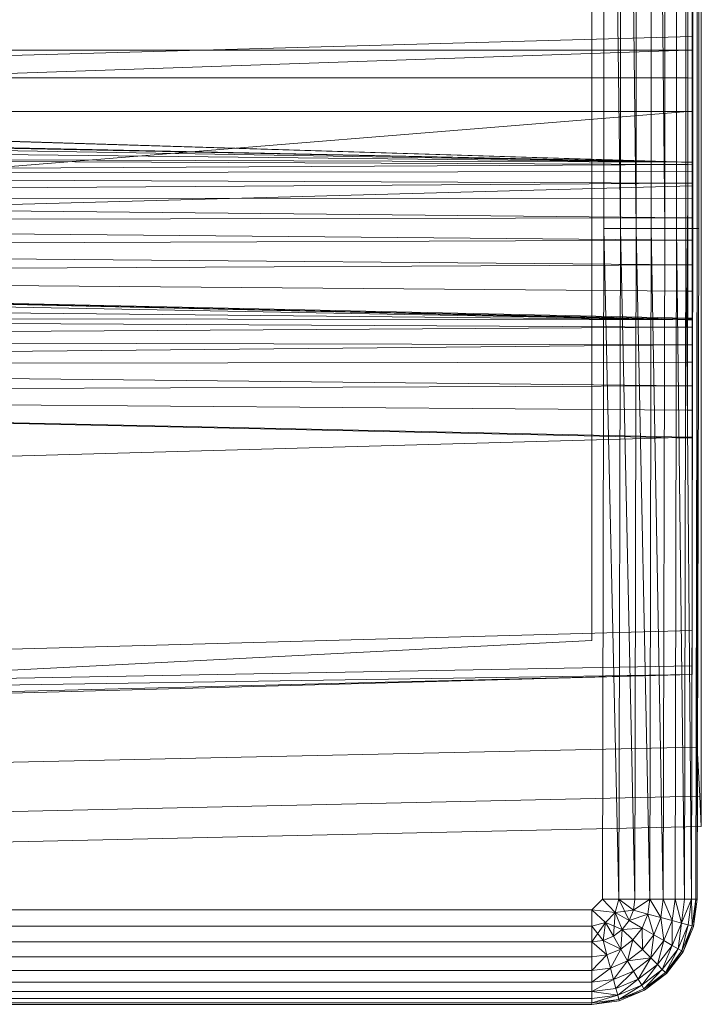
# Model space of a CAD drawing. Header units: metres. Extents: x 397.7 to 427.5, y 12.7 to 28.4.
# Tile 78 of 126: x 407.3199 to 407.4147, y 27.0235 to 27.1606. Entities that reach past the tile are written whole.
import ezdxf

# ---------------------------------------------------------------- set-up
doc = ezdxf.new("R2010")
doc.units = ezdxf.units.M
doc.layers.add('A-DETL-____-MBND', color=7, linetype='Continuous', lineweight=18)

# ---------------------------------------------------------------- blocks, each defined once
blk = doc.blocks.new('Family - Inodor P4-151432-08_TEL_P5')
at = {"layer": 'A-DETL-____-MBND', "color": 253, "true_color": 0xaaaaaa}
for p, q in [((0.72691, 0.38826), (0.72691, 0.01465)), ((0.72691, 0.38826), (0.72691, 0.01465)), ((0.72691, 0.03582), (0.72691, 0.36417)), ((0.72691, 0.36417), (0.72691, 0.03582)), ((0.72747, 0.36417), (0.72747, 0.03582)), ((0.72747, 0.03582), (0.72747, 0.36417)), ((0.71226, 0.05064), (0.71226, 0.35403)), ((0.71226, 0.05064), (0.71226, 0.35403)), ((0.71393, 0.29485), (0.71393, 0.10805)), ((0.71393, 0.29485), (0.71393, 0.10805)), ((0.71621, 0.10805), (0.71393, 0.29485)), ((0.71393, 0.29485), (0.71621, 0.10805)), ((0.71393, 0.29485), (0.71393, 0.10805)), ((0.71621, 0.29485), (0.71621, 0.10805)), ((0.71843, 0.10805), (0.71621, 0.29485)), ((0.71621, 0.29485), (0.71621, 0.10805)), ((0.71621, 0.29485), (0.71843, 0.10805)), ((0.71621, 0.29485), (0.71621, 0.10805)), ((0.71843, 0.29485), (0.71843, 0.10805)), ((0.71843, 0.29485), (0.71843, 0.10805)), ((0.71843, 0.29485), (0.71843, 0.10805)), ((0.72051, 0.29485), (0.72051, 0.10805)), ((0.72239, 0.10805), (0.72051, 0.29485)), ((0.72051, 0.29485), (0.72051, 0.10805)), ((0.72051, 0.29485), (0.72239, 0.10805)), ((0.72051, 0.29485), (0.72051, 0.10805)), ((0.72239, 0.29485), (0.72239, 0.10805)), ((0.72239, 0.29485), (0.72239, 0.10805)), ((0.72239, 0.29485), (0.72239, 0.10805)), ((0.72402, 0.29485), (0.72402, 0.10805)), ((0.72402, 0.29485), (0.72402, 0.10805)), ((0.72402, 0.29485), (0.72402, 0.10805)), ((0.72534, 0.29485), (0.72534, 0.10805)), ((0.72534, 0.29485), (0.72534, 0.10805)), ((0.72534, 0.29485), (0.72534, 0.10805)), ((0.72631, 0.29485), (0.72631, 0.10805)), ((0.72631, 0.29485), (0.72631, 0.10805)), ((0.72631, 0.29485), (0.72631, 0.10805)), ((0.72691, 0.29485), (0.72691, 0.10805)), ((0.72691, 0.29485), (0.72691, 0.10805)), ((0.72691, 0.29485), (0.72691, 0.10805)), ((0.72711, 0.29485), (0.72711, 0.10805)), ((0.72711, 0.29485), (0.72711, 0.10805)), ((0.7262, 0.28262), (0.7262, 0.11722)), ((0.72561, 0.26697), (0.72561, 0.13288)), ((0.72561, 0.26697), (0.72561, 0.13288)), ((0.72561, 0.13288), (0.72561, 0.26697)), ((0.72561, 0.26697), (0.72561, 0.13288)), ((0.7262, 0.26701), (0.7262, 0.13284)), ((0.7262, 0.13339), (0.7262, 0.267)), ((0.7262, 0.15852), (0.7262, 0.13475)), ((0.7262, 0.13475), (0.21652, 0.12067)), ((0.7262, 0.13475), (0.7262, 0.11399)), ((0.2042, 0.1334), (0.7256, 0.11726)), ((0.7262, 0.11723), (0.2042, 0.1334)), ((0.2042, 0.1334), (0.7256, 0.11726)), ((0.7262, 0.13339), (0.7262, 0.13285)), ((0.21593, 0.13288), (0.7256, 0.11726)), ((0.21593, 0.13288), (0.7256, 0.11726)), ((0.72561, 0.13288), (0.44571, 0.13288)), ((0.72561, 0.13288), (0.44571, 0.12326)), ((0.72561, 0.13288), (0.44571, 0.13288)), ((0.72561, 0.13288), (0.44571, 0.12326)), ((0.72561, 0.13288), (0.44571, 0.13288)), ((0.72561, 0.13288), (0.44571, 0.13288)), ((0.7256, 0.11726), (0.72561, 0.13288)), ((0.72561, 0.13288), (0.7256, 0.11726)), ((0.7262, 0.13284), (0.72561, 0.13288)), ((0.7262, 0.13284), (0.72561, 0.13288)), ((0.72561, 0.13288), (0.7262, 0.13285)), ((0.72561, 0.13288), (0.72561, 0.12899)), ((0.72561, 0.12899), (0.72561, 0.13288)), ((0.7262, 0.13285), (0.72561, 0.13288)), ((0.7262, 0.12897), (0.7262, 0.13285)), ((0.7262, 0.11728), (0.7262, 0.13284)), ((0.72561, 0.12899), (0.44571, 0.12899)), ((0.72561, 0.12899), (0.44571, 0.12899)), ((0.7262, 0.12897), (0.72561, 0.12899)), ((0.72561, 0.12899), (0.72561, 0.12431)), ((0.72561, 0.12431), (0.72561, 0.12899)), ((0.7262, 0.12897), (0.72561, 0.12899)), ((0.7262, 0.12431), (0.7262, 0.12897)), ((0.72561, 0.12431), (0.44571, 0.12431)), ((0.72561, 0.12431), (0.44571, 0.12431)), ((0.72561, 0.12431), (0.44572, 0.10165)), ((0.72561, 0.12431), (0.44572, 0.10165)), ((0.72555, 0.09531), (0.72561, 0.12431)), ((0.72561, 0.12431), (0.72555, 0.09531)), ((0.7262, 0.12431), (0.72561, 0.12431)), ((0.7262, 0.1243), (0.72561, 0.12431)), ((0.72561, 0.12431), (0.7262, 0.12431)), ((0.7262, 0.12428), (0.72561, 0.12431)), ((0.72561, 0.12431), (0.7262, 0.1243)), ((0.7262, 0.12428), (0.72561, 0.12431)), ((0.7262, 0.1243), (0.7262, 0.12431)), ((0.7262, 0.12428), (0.7262, 0.1243)), ((0.7262, 0.09539), (0.7262, 0.12428)), ((0.7256, 0.11726), (0.44571, 0.12326)), ((0.44571, 0.12326), (0.7256, 0.11726)), ((0.7256, 0.11726), (0.44571, 0.12326)), ((0.44571, 0.12326), (0.7256, 0.11726)), ((0.7256, 0.11726), (0.44571, 0.12295)), ((0.44571, 0.12295), (0.7256, 0.11726)), ((0.7256, 0.11726), (0.44571, 0.12197)), ((0.44571, 0.12197), (0.7256, 0.11726)), ((0.7256, 0.11726), (0.44571, 0.12037)), ((0.44571, 0.12037), (0.7256, 0.11726)), ((0.7256, 0.11726), (0.44571, 0.11819)), ((0.44571, 0.11819), (0.7256, 0.11726)), ((0.44571, 0.11819), (0.7256, 0.11694)), ((0.44571, 0.11819), (0.7256, 0.11694)), ((0.7256, 0.11694), (0.44571, 0.11552)), ((0.7256, 0.11694), (0.44571, 0.11552)), ((0.7262, 0.11728), (0.7256, 0.11726)), ((0.7256, 0.11726), (0.7262, 0.11728)), ((0.7262, 0.11722), (0.7256, 0.11726)), ((0.7256, 0.11726), (0.7256, 0.11694)), ((0.7256, 0.11694), (0.7256, 0.11726)), ((0.7262, 0.11722), (0.7256, 0.11726)), ((0.7262, 0.11723), (0.7256, 0.11726)), ((0.7262, 0.11723), (0.7256, 0.11726)), ((0.7262, 0.11691), (0.7256, 0.11694)), ((0.7256, 0.11694), (0.7256, 0.11596)), ((0.7256, 0.11596), (0.7256, 0.11694)), ((0.7262, 0.11691), (0.7256, 0.11694)), ((0.7262, 0.11723), (0.7262, 0.11728)), ((0.7262, 0.11691), (0.7262, 0.11722)), ((0.7262, 0.11594), (0.7262, 0.11691)), ((0.7256, 0.11596), (0.44571, 0.11552)), ((0.7256, 0.11596), (0.44571, 0.11552)), ((0.7256, 0.11436), (0.44571, 0.11552)), ((0.44571, 0.11552), (0.7256, 0.11436)), ((0.7262, 0.11594), (0.7256, 0.11596)), ((0.7256, 0.11596), (0.7256, 0.11436)), ((0.7256, 0.11436), (0.7256, 0.11596)), ((0.7262, 0.11594), (0.7256, 0.11596)), ((0.7262, 0.11434), (0.7262, 0.11594)), ((0.7262, 0.11399), (0.21652, 0.09991)), ((0.7256, 0.11436), (0.44571, 0.11242)), ((0.7256, 0.11436), (0.44571, 0.11242)), ((0.7262, 0.11434), (0.7256, 0.11436)), ((0.7256, 0.11436), (0.7256, 0.11219)), ((0.7256, 0.11219), (0.7256, 0.11436)), ((0.7262, 0.11434), (0.7256, 0.11436)), ((0.7262, 0.11218), (0.7262, 0.11434)), ((0.7262, 0.11399), (0.7262, 0.07896)), ((0.7256, 0.11219), (0.44571, 0.11242)), ((0.44571, 0.11242), (0.7256, 0.11219)), ((0.44571, 0.11242), (0.7256, 0.10951)), ((0.44571, 0.11242), (0.7256, 0.10951)), ((0.7262, 0.11218), (0.7256, 0.11219)), ((0.7256, 0.11219), (0.7256, 0.10951)), ((0.7256, 0.10951), (0.7256, 0.11219)), ((0.7262, 0.11218), (0.7256, 0.11219)), ((0.7262, 0.10951), (0.7262, 0.11218)), ((0.7256, 0.10951), (0.44571, 0.10898)), ((0.7256, 0.10951), (0.44571, 0.10898)), ((0.7256, 0.10641), (0.44571, 0.10898)), ((0.44571, 0.10898), (0.7256, 0.10641)), ((0.7262, 0.10951), (0.7256, 0.10951)), ((0.7256, 0.10951), (0.7256, 0.10641)), ((0.7262, 0.10951), (0.7256, 0.10951)), ((0.7256, 0.10951), (0.7262, 0.10951)), ((0.7256, 0.10641), (0.7256, 0.10951)), ((0.7262, 0.10951), (0.7256, 0.10951)), ((0.7262, 0.10642), (0.7262, 0.10951)), ((0.71393, 0.10805), (0.71373, 0.01465)), ((0.71393, 0.10805), (0.71373, 0.01465)), ((0.71393, 0.10805), (0.71373, 0.01465)), ((0.71621, 0.10805), (0.71393, 0.10805)), ((0.71621, 0.10805), (0.71393, 0.10805)), ((0.71601, 0.01465), (0.71393, 0.10805)), ((0.71393, 0.10805), (0.71601, 0.01465)), ((0.71621, 0.10805), (0.71601, 0.01465)), ((0.71621, 0.10805), (0.71601, 0.01465)), ((0.71621, 0.10805), (0.71601, 0.01465)), ((0.71843, 0.10805), (0.71621, 0.10805)), ((0.71843, 0.10805), (0.71621, 0.10805)), ((0.71823, 0.01465), (0.71621, 0.10805)), ((0.71621, 0.10805), (0.71823, 0.01465)), ((0.71843, 0.10805), (0.71823, 0.01465)), ((0.71843, 0.10805), (0.71823, 0.01465)), ((0.71843, 0.10805), (0.71823, 0.01465)), ((0.72051, 0.10805), (0.71843, 0.10805)), ((0.72051, 0.10805), (0.71843, 0.10805)), ((0.72031, 0.01465), (0.71843, 0.10805)), ((0.71843, 0.10805), (0.72031, 0.01465)), ((0.72051, 0.10805), (0.72031, 0.01465)), ((0.72051, 0.10805), (0.72031, 0.01465)), ((0.72051, 0.10805), (0.72031, 0.01465)), ((0.72239, 0.10805), (0.72051, 0.10805)), ((0.72239, 0.10805), (0.72051, 0.10805)), ((0.72219, 0.01465), (0.72051, 0.10805)), ((0.72051, 0.10805), (0.72219, 0.01465)), ((0.72239, 0.10805), (0.72219, 0.01465)), ((0.72239, 0.10805), (0.72219, 0.01465)), ((0.72239, 0.10805), (0.72219, 0.01465)), ((0.72402, 0.10805), (0.72239, 0.10805)), ((0.72402, 0.10805), (0.72239, 0.10805)), ((0.72402, 0.10805), (0.72382, 0.01465)), ((0.72402, 0.10805), (0.72382, 0.01465)), ((0.72402, 0.10805), (0.72382, 0.01465)), ((0.72534, 0.10805), (0.72402, 0.10805)), ((0.72534, 0.10805), (0.72402, 0.10805)), ((0.72534, 0.10805), (0.72402, 0.10805)), ((0.72514, 0.01465), (0.72402, 0.10805)), ((0.72402, 0.10805), (0.72514, 0.01465)), ((0.72534, 0.10805), (0.72514, 0.01465)), ((0.72534, 0.10805), (0.72514, 0.01465)), ((0.72534, 0.10805), (0.72514, 0.01465)), ((0.72631, 0.10805), (0.72534, 0.10805)), ((0.72631, 0.10805), (0.72534, 0.10805)), ((0.72631, 0.10805), (0.72534, 0.10805)), ((0.72611, 0.01465), (0.72534, 0.10805)), ((0.72534, 0.10805), (0.72611, 0.01465)), ((0.72631, 0.10805), (0.72611, 0.01465)), ((0.72631, 0.10805), (0.72611, 0.01465)), ((0.72631, 0.10805), (0.72611, 0.01465)), ((0.72691, 0.10805), (0.72631, 0.10805)), ((0.72691, 0.10805), (0.72631, 0.10805)), ((0.72691, 0.10805), (0.72631, 0.10805)), ((0.72691, 0.10805), (0.72671, 0.01465)), ((0.72691, 0.10805), (0.72671, 0.01465)), ((0.72691, 0.10805), (0.72671, 0.01465)), ((0.72711, 0.10805), (0.72691, 0.10805)), ((0.72711, 0.10805), (0.72691, 0.01465)), ((0.72711, 0.10805), (0.72691, 0.10805)), ((0.72711, 0.10805), (0.72691, 0.01465)), ((0.72711, 0.10805), (0.72691, 0.10805)), ((0.72691, 0.01465), (0.72691, 0.10805)), ((0.72691, 0.10805), (0.72691, 0.01465)), ((0.7256, 0.10641), (0.44571, 0.10533)), ((0.7256, 0.10641), (0.44571, 0.10533)), ((0.7262, 0.10642), (0.7256, 0.10641)), ((0.7262, 0.10642), (0.7256, 0.10641)), ((0.7256, 0.10641), (0.7262, 0.10642)), ((0.7256, 0.10641), (0.7262, 0.10642)), ((0.7262, 0.10641), (0.7256, 0.10641)), ((0.7256, 0.10298), (0.7256, 0.10641)), ((0.7262, 0.10641), (0.7256, 0.10641)), ((0.7256, 0.10641), (0.7256, 0.10298)), ((0.7262, 0.10642), (0.7262, 0.10642)), ((0.7262, 0.10641), (0.7262, 0.10642)), ((0.7262, 0.10299), (0.7262, 0.10641)), ((0.7256, 0.10298), (0.44571, 0.10533)), ((0.44571, 0.10533), (0.7256, 0.10298)), ((0.7256, 0.10298), (0.44571, 0.10156)), ((0.7256, 0.10298), (0.44571, 0.10156)), ((0.7262, 0.10299), (0.7256, 0.10298)), ((0.7256, 0.10298), (0.7262, 0.10299)), ((0.7262, 0.10298), (0.7256, 0.10298)), ((0.7262, 0.10297), (0.7256, 0.10298)), ((0.7256, 0.10298), (0.7262, 0.10298)), ((0.7256, 0.10298), (0.7256, 0.09932)), ((0.7256, 0.09932), (0.7256, 0.10298)), ((0.7262, 0.10297), (0.7256, 0.10298)), ((0.7262, 0.10298), (0.7262, 0.10299)), ((0.7262, 0.10297), (0.7262, 0.10298)), ((0.7262, 0.09933), (0.7262, 0.10297)), ((0.7256, 0.09932), (0.44571, 0.10156)), ((0.44571, 0.10156), (0.7256, 0.09932)), ((0.44571, 0.10156), (0.7256, 0.09555)), ((0.7262, 0.09542), (0.44571, 0.10156)), ((0.44571, 0.10156), (0.7256, 0.09555)), ((0.72555, 0.09531), (0.44572, 0.10165)), ((0.44572, 0.10165), (0.72555, 0.09531)), ((0.72555, 0.09531), (0.44566, 0.10065)), ((0.44566, 0.10065), (0.72555, 0.09531)), ((0.7262, 0.09933), (0.7256, 0.09932)), ((0.7256, 0.09932), (0.7262, 0.09933)), ((0.7256, 0.09932), (0.7256, 0.09555)), ((0.7262, 0.09932), (0.7256, 0.09932)), ((0.7256, 0.09555), (0.7256, 0.09932)), ((0.7262, 0.09932), (0.7256, 0.09932)), ((0.7262, 0.09932), (0.7262, 0.09933)), ((0.7262, 0.09556), (0.7262, 0.09932)), ((0.72555, 0.09531), (0.44566, 0.0982)), ((0.44566, 0.0982), (0.72555, 0.09531)), ((0.72555, 0.09531), (0.44566, 0.09576)), ((0.44566, 0.09576), (0.72555, 0.09531)), ((0.44566, 0.09576), (0.72555, 0.09431)), ((0.44566, 0.09576), (0.72555, 0.09431)), ((0.7262, 0.09539), (0.72555, 0.09531)), ((0.72555, 0.09531), (0.7262, 0.09539)), ((0.7262, 0.09528), (0.72555, 0.09531)), ((0.72555, 0.09531), (0.72555, 0.09431)), ((0.72555, 0.09431), (0.72555, 0.09531)), ((0.7262, 0.09528), (0.72555, 0.09531)), ((0.7262, 0.09556), (0.7256, 0.09555)), ((0.7256, 0.09555), (0.7262, 0.09556)), ((0.7262, 0.09552), (0.7256, 0.09555)), ((0.7262, 0.09555), (0.7256, 0.09555)), ((0.7262, 0.09553), (0.7256, 0.09555)), ((0.7256, 0.09555), (0.7262, 0.09555)), ((0.7262, 0.09552), (0.7256, 0.09555)), ((0.7256, 0.09555), (0.7262, 0.09553)), ((0.7262, 0.09555), (0.7262, 0.09556)), ((0.7262, 0.09553), (0.7262, 0.09555)), ((0.7262, 0.09552), (0.7262, 0.09553)), ((0.7262, 0.09542), (0.7262, 0.09552)), ((0.7262, 0.09528), (0.7262, 0.09539)), ((0.7262, 0.09428), (0.7262, 0.09528)), ((0.72555, 0.09431), (0.44566, 0.09248)), ((0.72555, 0.09431), (0.44566, 0.09248)), ((0.7262, 0.09428), (0.72555, 0.09431)), ((0.72555, 0.09431), (0.72555, 0.09185)), ((0.72555, 0.09185), (0.72555, 0.09431)), ((0.7262, 0.09428), (0.72555, 0.09431)), ((0.7262, 0.09183), (0.7262, 0.09428)), ((0.72555, 0.09185), (0.44566, 0.09248)), ((0.44566, 0.09248), (0.72555, 0.09185)), ((0.72555, 0.09185), (0.44566, 0.08906)), ((0.72555, 0.09185), (0.44566, 0.08906)), ((0.7262, 0.09183), (0.72555, 0.09185)), ((0.72555, 0.09185), (0.72555, 0.08942)), ((0.72555, 0.08942), (0.72555, 0.09185)), ((0.7262, 0.09183), (0.72555, 0.09185)), ((0.7262, 0.08941), (0.7262, 0.09183)), ((0.72555, 0.08942), (0.44566, 0.08906)), ((0.72555, 0.08942), (0.44566, 0.08906)), ((0.7262, 0.08941), (0.72555, 0.08942)), ((0.72555, 0.08942), (0.72555, 0.08614)), ((0.72555, 0.08614), (0.72555, 0.08942)), ((0.7262, 0.08941), (0.72555, 0.08942)), ((0.7262, 0.08614), (0.7262, 0.08941)), ((0.72555, 0.08614), (0.44566, 0.08906)), ((0.44566, 0.08906), (0.72555, 0.08614)), ((0.72555, 0.08614), (0.44566, 0.08497)), ((0.72555, 0.08614), (0.44566, 0.08497)), ((0.7262, 0.08614), (0.72555, 0.08614)), ((0.7262, 0.08614), (0.72555, 0.08614)), ((0.72555, 0.08614), (0.7262, 0.08614)), ((0.72555, 0.08272), (0.72555, 0.08614)), ((0.7262, 0.08614), (0.72555, 0.08614)), ((0.72555, 0.08614), (0.72555, 0.08272)), ((0.7262, 0.08614), (0.7262, 0.08614)), ((0.7262, 0.08273), (0.7262, 0.08614)), ((0.72555, 0.08272), (0.44566, 0.08497)), ((0.44566, 0.08497), (0.72555, 0.08272)), ((0.44566, 0.08497), (0.72555, 0.07896)), ((0.7262, 0.07882), (0.44566, 0.08497)), ((0.44566, 0.08497), (0.72555, 0.07896)), ((0.7262, 0.08273), (0.72555, 0.08272)), ((0.72555, 0.08272), (0.7262, 0.08273)), ((0.7262, 0.08272), (0.72555, 0.08272)), ((0.72555, 0.08272), (0.72555, 0.07896)), ((0.7262, 0.08271), (0.72555, 0.08272)), ((0.72555, 0.08272), (0.7262, 0.08272)), ((0.72555, 0.07896), (0.72555, 0.08272)), ((0.7262, 0.08271), (0.72555, 0.08272)), ((0.7262, 0.08272), (0.7262, 0.08273)), ((0.7262, 0.08271), (0.7262, 0.08272)), ((0.7262, 0.07897), (0.7262, 0.08271)), ((0.7262, 0.07896), (0.21652, 0.06488)), ((0.7262, 0.07897), (0.72555, 0.07896)), ((0.72555, 0.07896), (0.7262, 0.07897)), ((0.7262, 0.07894), (0.72555, 0.07896)), ((0.7262, 0.07896), (0.72555, 0.07896)), ((0.7262, 0.07894), (0.72555, 0.07896)), ((0.72555, 0.07896), (0.7262, 0.07896)), ((0.7262, 0.07894), (0.72555, 0.07896)), ((0.72555, 0.07896), (0.7262, 0.07894)), ((0.7262, 0.07896), (0.7262, 0.07897)), ((0.7262, 0.07896), (0.7262, 0.05207)), ((0.7262, 0.07894), (0.7262, 0.07896)), ((0.7262, 0.07882), (0.7262, 0.07894)), ((0.7262, 0.07894), (0.7262, 0.07894)), ((0.7262, 0.05207), (0.21652, 0.03799)), ((0.7262, 0.05207), (0.7262, 0.04712)), ((0.71226, 0.05064), (0.54781, 0.04228)), ((0.57586, 0.0437), (0.71226, 0.05064)), ((0.7262, 0.04712), (0.21652, 0.03799)), ((0.7262, 0.04712), (0.7262, 0.04594)), ((0.7262, 0.04594), (0.21652, 0.03799)), ((0.7262, 0.04594), (0.21652, 0.03305)), ((0.7262, 0.04594), (0.21652, 0.03186)), ((0.40749, 0.0287), (0.72691, 0.03582)), ((0.40749, 0.0287), (0.72691, 0.03582)), ((0.72725, 0.02899), (0.72691, 0.03582)), ((0.72691, 0.03582), (0.72725, 0.02899)), ((0.72747, 0.03582), (0.72747, 0.02899)), ((0.72747, 0.02899), (0.72747, 0.03582)), ((0.40776, 0.02187), (0.72725, 0.02899)), ((0.40776, 0.02187), (0.72725, 0.02899)), ((0.72747, 0.02477), (0.72725, 0.02899)), ((0.72725, 0.02899), (0.72747, 0.02477)), ((0.72747, 0.02899), (0.72747, 0.02477)), ((0.72747, 0.02477), (0.72747, 0.02899)), ((0.40793, 0.01764), (0.72747, 0.02477)), ((0.40793, 0.01764), (0.72747, 0.02477)), ((0.71373, 0.01465), (0.71226, 0.01318)), ((0.71373, 0.01465), (0.71226, 0.01318)), ((0.71373, 0.01465), (0.71226, 0.01318)), ((0.71601, 0.01465), (0.71373, 0.01465)), ((0.71551, 0.01277), (0.71373, 0.01465)), ((0.71601, 0.01465), (0.71373, 0.01465)), ((0.71373, 0.01465), (0.71601, 0.01465)), ((0.71373, 0.01465), (0.71551, 0.01277)), ((0.71373, 0.01465), (0.71551, 0.01277)), ((0.71601, 0.01465), (0.71551, 0.01277)), ((0.71601, 0.01465), (0.71551, 0.01277)), ((0.71601, 0.01465), (0.71551, 0.01277)), ((0.71823, 0.01465), (0.71601, 0.01465)), ((0.71802, 0.01311), (0.71601, 0.01465)), ((0.71823, 0.01465), (0.71601, 0.01465)), ((0.71823, 0.01465), (0.71601, 0.01465)), ((0.71802, 0.01311), (0.71601, 0.01465)), ((0.71601, 0.01465), (0.71802, 0.01311)), ((0.71601, 0.01465), (0.71743, 0.01167)), ((0.71601, 0.01465), (0.71743, 0.01167)), ((0.71802, 0.01311), (0.71823, 0.01465)), ((0.72031, 0.01465), (0.71802, 0.01311)), ((0.71802, 0.01311), (0.71823, 0.01465)), ((0.72031, 0.01465), (0.71802, 0.01311)), ((0.71823, 0.01465), (0.71802, 0.01311)), ((0.72031, 0.01465), (0.71823, 0.01465)), ((0.72031, 0.01465), (0.71823, 0.01465)), ((0.72031, 0.01465), (0.71823, 0.01465)), ((0.72031, 0.01465), (0.72003, 0.01257)), ((0.72031, 0.01465), (0.72003, 0.01257)), ((0.72031, 0.01465), (0.72003, 0.01257)), ((0.72219, 0.01465), (0.72031, 0.01465)), ((0.72219, 0.01465), (0.72031, 0.01465)), ((0.72219, 0.01465), (0.72031, 0.01465)), ((0.72185, 0.01208), (0.72031, 0.01465)), ((0.72031, 0.01465), (0.72185, 0.01208)), ((0.72219, 0.01465), (0.72185, 0.01208)), ((0.72219, 0.01465), (0.72185, 0.01208)), ((0.72219, 0.01465), (0.72185, 0.01208)), ((0.72382, 0.01465), (0.72219, 0.01465)), ((0.72382, 0.01465), (0.72219, 0.01465)), ((0.72382, 0.01465), (0.72219, 0.01465)), ((0.72342, 0.01166), (0.72219, 0.01465)), ((0.72219, 0.01465), (0.72342, 0.01166)), ((0.72382, 0.01465), (0.72342, 0.01166)), ((0.72382, 0.01465), (0.72342, 0.01166)), ((0.72382, 0.01465), (0.72342, 0.01166)), ((0.72514, 0.01465), (0.72382, 0.01465)), ((0.72514, 0.01465), (0.72382, 0.01465)), ((0.72514, 0.01465), (0.72382, 0.01465)), ((0.7247, 0.01132), (0.72382, 0.01465)), ((0.72382, 0.01465), (0.7247, 0.01132)), ((0.7247, 0.01132), (0.72514, 0.01465)), ((0.72611, 0.01465), (0.7247, 0.01132)), ((0.7247, 0.01132), (0.72514, 0.01465)), ((0.72611, 0.01465), (0.7247, 0.01132)), ((0.72514, 0.01465), (0.7247, 0.01132)), ((0.72611, 0.01465), (0.72514, 0.01465)), ((0.72611, 0.01465), (0.72514, 0.01465)), ((0.72611, 0.01465), (0.72514, 0.01465)), ((0.72611, 0.01465), (0.72564, 0.01106)), ((0.72611, 0.01465), (0.72564, 0.01106)), ((0.72611, 0.01465), (0.72564, 0.01106)), ((0.72671, 0.01465), (0.72611, 0.01465)), ((0.72671, 0.01465), (0.72611, 0.01465)), ((0.72671, 0.01465), (0.72611, 0.01465)), ((0.72621, 0.01091), (0.72611, 0.01465)), ((0.72611, 0.01465), (0.72621, 0.01091)), ((0.72671, 0.01465), (0.72621, 0.01091)), ((0.72671, 0.01465), (0.72621, 0.01091)), ((0.72671, 0.01465), (0.72621, 0.01091)), ((0.72691, 0.01465), (0.72641, 0.01086)), ((0.72691, 0.01465), (0.72641, 0.01086)), ((0.72691, 0.01465), (0.72641, 0.01086)), ((0.72691, 0.01465), (0.72641, 0.01086)), ((0.72641, 0.01086), (0.72671, 0.01465)), ((0.72671, 0.01465), (0.72641, 0.01086)), ((0.72691, 0.01465), (0.72671, 0.01465)), ((0.72691, 0.01465), (0.72671, 0.01465)), ((0.72691, 0.01465), (0.72671, 0.01465)), ((0.71226, 0.01318), (0.57723, 0.01318)), ((0.71226, 0.01318), (0.57723, 0.01318)), ((0.71226, 0.01318), (0.57723, 0.01318)), ((0.71413, 0.0114), (0.71226, 0.01318)), ((0.71226, 0.01318), (0.71226, 0.0109)), ((0.71551, 0.01277), (0.71226, 0.01318)), ((0.71226, 0.01318), (0.71551, 0.01277)), ((0.71226, 0.01318), (0.71413, 0.0114)), ((0.71226, 0.01318), (0.71226, 0.0109)), ((0.71226, 0.01318), (0.71413, 0.0114)), ((0.71226, 0.01318), (0.71226, 0.0109)), ((0.71551, 0.01277), (0.71413, 0.0114)), ((0.71551, 0.01277), (0.71413, 0.0114)), ((0.71551, 0.01277), (0.71413, 0.0114)), ((0.71551, 0.01277), (0.71524, 0.00948)), ((0.71551, 0.01277), (0.71524, 0.00948)), ((0.71802, 0.01311), (0.71551, 0.01277)), ((0.71743, 0.01167), (0.71551, 0.01277)), ((0.71648, 0.01043), (0.71551, 0.01277)), ((0.71743, 0.01167), (0.71551, 0.01277)), ((0.71551, 0.01277), (0.71743, 0.01167)), ((0.71551, 0.01277), (0.71648, 0.01043)), ((0.71551, 0.01277), (0.71648, 0.01043)), ((0.71802, 0.01311), (0.71743, 0.01167)), ((0.71802, 0.01311), (0.71743, 0.01167)), ((0.71802, 0.01311), (0.71743, 0.01167)), ((0.72003, 0.01257), (0.71743, 0.01167)), ((0.72003, 0.01257), (0.71743, 0.01167)), ((0.72003, 0.01257), (0.71802, 0.01311)), ((0.72003, 0.01257), (0.71802, 0.01311)), ((0.71802, 0.01311), (0.72003, 0.01257)), ((0.72003, 0.01257), (0.71923, 0.01062)), ((0.72003, 0.01257), (0.71923, 0.01062)), ((0.72003, 0.01257), (0.71923, 0.01062)), ((0.72185, 0.01208), (0.72003, 0.01257)), ((0.72185, 0.01208), (0.72003, 0.01257)), ((0.72003, 0.01257), (0.72185, 0.01208)), ((0.72003, 0.01257), (0.72086, 0.00968)), ((0.72003, 0.01257), (0.72086, 0.00968)), ((0.71413, 0.0114), (0.71226, 0.0109)), ((0.71413, 0.0114), (0.71226, 0.0109)), ((0.71413, 0.0114), (0.71226, 0.00868)), ((0.71413, 0.0114), (0.71226, 0.0109)), ((0.71413, 0.0114), (0.71226, 0.00868)), ((0.71413, 0.0114), (0.7138, 0.00888)), ((0.71413, 0.0114), (0.7138, 0.00888)), ((0.71413, 0.0114), (0.7138, 0.00888)), ((0.71648, 0.01043), (0.71413, 0.0114)), ((0.71524, 0.00948), (0.71413, 0.0114)), ((0.71524, 0.00948), (0.71413, 0.0114)), ((0.71413, 0.0114), (0.71524, 0.00948)), ((0.71743, 0.01167), (0.71648, 0.01043)), ((0.71743, 0.01167), (0.71648, 0.01043)), ((0.71743, 0.01167), (0.71648, 0.01043)), ((0.71923, 0.01062), (0.71743, 0.01167)), ((0.71923, 0.01062), (0.71743, 0.01167)), ((0.71743, 0.01167), (0.71923, 0.01062)), ((0.72185, 0.01208), (0.72086, 0.00968)), ((0.72185, 0.01208), (0.72086, 0.00968)), ((0.72185, 0.01208), (0.72086, 0.00968)), ((0.72342, 0.01166), (0.72185, 0.01208)), ((0.72342, 0.01166), (0.72185, 0.01208)), ((0.72185, 0.01208), (0.72342, 0.01166)), ((0.72185, 0.01208), (0.72227, 0.00887)), ((0.72185, 0.01208), (0.72227, 0.00887)), ((0.72342, 0.01166), (0.72227, 0.00887)), ((0.72342, 0.01166), (0.72227, 0.00887)), ((0.72342, 0.01166), (0.72227, 0.00887)), ((0.72342, 0.01166), (0.72341, 0.00821)), ((0.72342, 0.01166), (0.72341, 0.00821)), ((0.7247, 0.01132), (0.72341, 0.00821)), ((0.7247, 0.01132), (0.72341, 0.00821)), ((0.7247, 0.01132), (0.72341, 0.00821)), ((0.7247, 0.01132), (0.72342, 0.01166)), ((0.7247, 0.01132), (0.72342, 0.01166)), ((0.72342, 0.01166), (0.7247, 0.01132)), ((0.7247, 0.01132), (0.72425, 0.00772)), ((0.7247, 0.01132), (0.72425, 0.00772)), ((0.72564, 0.01106), (0.72425, 0.00772)), ((0.72564, 0.01106), (0.72425, 0.00772)), ((0.72564, 0.01106), (0.72425, 0.00772)), ((0.72564, 0.01106), (0.7247, 0.01132)), ((0.72564, 0.01106), (0.7247, 0.01132)), ((0.7247, 0.01132), (0.72564, 0.01106)), ((0.72564, 0.01106), (0.72477, 0.00743)), ((0.72564, 0.01106), (0.72477, 0.00743)), ((0.72621, 0.01091), (0.72564, 0.01106)), ((0.72621, 0.01091), (0.72564, 0.01106)), ((0.72564, 0.01106), (0.72621, 0.01091)), ((0.71226, 0.0109), (0.57723, 0.0109)), ((0.71226, 0.0109), (0.57723, 0.0109)), ((0.71226, 0.0109), (0.57723, 0.0109)), ((0.7138, 0.00888), (0.71226, 0.0109)), ((0.71226, 0.0109), (0.71226, 0.00868)), ((0.71226, 0.00868), (0.71226, 0.0109)), ((0.71226, 0.0109), (0.71226, 0.00868)), ((0.71648, 0.01043), (0.71524, 0.00948)), ((0.71648, 0.01043), (0.71524, 0.00948)), ((0.71648, 0.01043), (0.71524, 0.00948)), ((0.71648, 0.01043), (0.71628, 0.00768)), ((0.71648, 0.01043), (0.71628, 0.00768)), ((0.71923, 0.01062), (0.71648, 0.01043)), ((0.71923, 0.01062), (0.71648, 0.01043)), ((0.71795, 0.00896), (0.71648, 0.01043)), ((0.71795, 0.00896), (0.71648, 0.01043)), ((0.71648, 0.01043), (0.71795, 0.00896)), ((0.71923, 0.01062), (0.71795, 0.00896)), ((0.71923, 0.01062), (0.71795, 0.00896)), ((0.71923, 0.01062), (0.71795, 0.00896)), ((0.72086, 0.00968), (0.71923, 0.01062)), ((0.72086, 0.00968), (0.71923, 0.01062)), ((0.71923, 0.01062), (0.72086, 0.00968)), ((0.71923, 0.01062), (0.71928, 0.00763)), ((0.71923, 0.01062), (0.71928, 0.00763)), ((0.72086, 0.00968), (0.71928, 0.00763)), ((0.72086, 0.00968), (0.71928, 0.00763)), ((0.72086, 0.00968), (0.71928, 0.00763)), ((0.72086, 0.00968), (0.72043, 0.00648)), ((0.72086, 0.00968), (0.72043, 0.00648)), ((0.72227, 0.00887), (0.72086, 0.00968)), ((0.72227, 0.00887), (0.72086, 0.00968)), ((0.72086, 0.00968), (0.72227, 0.00887)), ((0.72621, 0.01091), (0.72477, 0.00743)), ((0.72621, 0.01091), (0.72477, 0.00743)), ((0.72621, 0.01091), (0.72477, 0.00743)), ((0.72621, 0.01091), (0.72494, 0.00733)), ((0.72621, 0.01091), (0.72494, 0.00733)), ((0.72641, 0.01086), (0.72494, 0.00733)), ((0.72641, 0.01086), (0.72494, 0.00733)), ((0.72641, 0.01086), (0.72494, 0.00733)), ((0.72641, 0.01086), (0.72494, 0.00733)), ((0.72641, 0.01086), (0.72621, 0.01091)), ((0.72641, 0.01086), (0.72621, 0.01091)), ((0.72621, 0.01091), (0.72641, 0.01086)), ((0.71226, 0.00868), (0.57723, 0.00868)), ((0.71226, 0.00868), (0.57723, 0.00868)), ((0.71226, 0.00868), (0.57723, 0.00868)), ((0.7138, 0.00888), (0.71226, 0.00868)), ((0.7138, 0.00888), (0.71226, 0.00868)), ((0.7138, 0.00888), (0.71226, 0.00868)), ((0.71226, 0.00868), (0.71226, 0.0066)), ((0.71434, 0.00687), (0.71226, 0.00868)), ((0.71226, 0.00868), (0.71226, 0.0066)), ((0.71226, 0.00868), (0.71434, 0.00687)), ((0.71226, 0.00868), (0.71226, 0.0066)), ((0.71524, 0.00948), (0.7138, 0.00888)), ((0.71524, 0.00948), (0.7138, 0.00888)), ((0.71524, 0.00948), (0.7138, 0.00888)), ((0.7138, 0.00888), (0.71434, 0.00687)), ((0.71628, 0.00768), (0.7138, 0.00888)), ((0.7138, 0.00888), (0.71434, 0.00687)), ((0.7138, 0.00888), (0.71628, 0.00768)), ((0.7138, 0.00888), (0.71434, 0.00687)), ((0.71628, 0.00768), (0.71524, 0.00948)), ((0.71628, 0.00768), (0.71524, 0.00948)), ((0.71524, 0.00948), (0.71628, 0.00768)), ((0.71795, 0.00896), (0.71628, 0.00768)), ((0.71795, 0.00896), (0.71628, 0.00768)), ((0.71795, 0.00896), (0.71628, 0.00768)), ((0.71795, 0.00896), (0.71722, 0.00605)), ((0.71795, 0.00896), (0.71722, 0.00605)), ((0.71928, 0.00763), (0.71795, 0.00896)), ((0.71928, 0.00763), (0.71795, 0.00896)), ((0.71795, 0.00896), (0.71928, 0.00763)), ((0.72227, 0.00887), (0.72043, 0.00648)), ((0.72227, 0.00887), (0.72043, 0.00648)), ((0.72227, 0.00887), (0.72043, 0.00648)), ((0.72227, 0.00887), (0.72136, 0.00554)), ((0.72227, 0.00887), (0.72136, 0.00554)), ((0.72341, 0.00821), (0.72227, 0.00887)), ((0.72341, 0.00821), (0.72227, 0.00887)), ((0.72227, 0.00887), (0.72341, 0.00821)), ((0.71434, 0.00687), (0.71226, 0.0066)), ((0.71434, 0.00687), (0.71226, 0.0066)), ((0.71434, 0.00687), (0.71226, 0.00472)), ((0.71434, 0.00687), (0.71226, 0.0066)), ((0.71434, 0.00687), (0.71226, 0.00472)), ((0.71628, 0.00768), (0.71434, 0.00687)), ((0.71628, 0.00768), (0.71434, 0.00687)), ((0.71628, 0.00768), (0.71434, 0.00687)), ((0.71483, 0.00505), (0.71434, 0.00687)), ((0.71483, 0.00505), (0.71434, 0.00687)), ((0.71434, 0.00687), (0.71483, 0.00505)), ((0.71628, 0.00768), (0.71483, 0.00505)), ((0.71628, 0.00768), (0.71483, 0.00505)), ((0.71722, 0.00605), (0.71628, 0.00768)), ((0.71722, 0.00605), (0.71628, 0.00768)), ((0.71628, 0.00768), (0.71722, 0.00605)), ((0.71928, 0.00763), (0.71722, 0.00605)), ((0.71928, 0.00763), (0.71722, 0.00605)), ((0.71928, 0.00763), (0.71722, 0.00605)), ((0.72043, 0.00648), (0.71928, 0.00763)), ((0.72043, 0.00648), (0.71928, 0.00763)), ((0.71928, 0.00763), (0.72043, 0.00648)), ((0.72341, 0.00821), (0.72136, 0.00554)), ((0.72341, 0.00821), (0.72136, 0.00554)), ((0.72341, 0.00821), (0.72136, 0.00554)), ((0.72341, 0.00821), (0.72205, 0.00485)), ((0.72341, 0.00821), (0.72205, 0.00485)), ((0.72425, 0.00772), (0.72205, 0.00485)), ((0.72425, 0.00772), (0.72205, 0.00485)), ((0.72425, 0.00772), (0.72205, 0.00485)), ((0.72425, 0.00772), (0.72247, 0.00443)), ((0.72425, 0.00772), (0.72247, 0.00443)), ((0.72477, 0.00743), (0.72247, 0.00443)), ((0.72477, 0.00743), (0.72247, 0.00443)), ((0.72477, 0.00743), (0.72247, 0.00443)), ((0.72477, 0.00743), (0.72262, 0.00429)), ((0.72477, 0.00743), (0.72262, 0.00429)), ((0.72494, 0.00733), (0.72262, 0.00429)), ((0.72494, 0.00733), (0.72262, 0.00429)), ((0.72494, 0.00733), (0.72262, 0.00429)), ((0.72494, 0.00733), (0.72262, 0.00429)), ((0.72425, 0.00772), (0.72341, 0.00821)), ((0.72425, 0.00772), (0.72341, 0.00821)), ((0.72341, 0.00821), (0.72425, 0.00772)), ((0.72477, 0.00743), (0.72425, 0.00772)), ((0.72477, 0.00743), (0.72425, 0.00772)), ((0.72425, 0.00772), (0.72477, 0.00743)), ((0.72494, 0.00733), (0.72477, 0.00743)), ((0.72494, 0.00733), (0.72477, 0.00743)), ((0.72477, 0.00743), (0.72494, 0.00733)), ((0.71226, 0.0066), (0.57723, 0.0066)), ((0.71226, 0.0066), (0.57723, 0.0066)), ((0.71226, 0.0066), (0.57723, 0.0066)), ((0.71226, 0.00472), (0.71226, 0.0066)), ((0.71226, 0.00472), (0.71226, 0.0066)), ((0.71226, 0.0066), (0.71226, 0.00472)), ((0.71722, 0.00605), (0.71483, 0.00505)), ((0.71722, 0.00605), (0.71483, 0.00505)), ((0.71722, 0.00605), (0.71483, 0.00505)), ((0.71722, 0.00605), (0.71525, 0.00348)), ((0.71722, 0.00605), (0.71525, 0.00348)), ((0.72043, 0.00648), (0.71722, 0.00605)), ((0.72043, 0.00648), (0.71722, 0.00605)), ((0.71804, 0.00464), (0.71722, 0.00605)), ((0.71804, 0.00464), (0.71722, 0.00605)), ((0.71722, 0.00605), (0.71804, 0.00464)), ((0.72043, 0.00648), (0.71804, 0.00464)), ((0.72043, 0.00648), (0.71804, 0.00464)), ((0.72043, 0.00648), (0.71804, 0.00464)), ((0.72043, 0.00648), (0.7187, 0.0035)), ((0.72043, 0.00648), (0.7187, 0.0035)), ((0.72136, 0.00554), (0.7187, 0.0035)), ((0.72136, 0.00554), (0.7187, 0.0035)), ((0.72136, 0.00554), (0.7187, 0.0035)), ((0.72136, 0.00554), (0.71918, 0.00265)), ((0.72136, 0.00554), (0.71918, 0.00265)), ((0.72136, 0.00554), (0.72043, 0.00648)), ((0.72136, 0.00554), (0.72043, 0.00648)), ((0.72043, 0.00648), (0.72136, 0.00554)), ((0.72205, 0.00485), (0.72136, 0.00554)), ((0.72205, 0.00485), (0.72136, 0.00554)), ((0.72136, 0.00554), (0.72205, 0.00485)), ((0.71226, 0.00472), (0.57723, 0.00472)), ((0.71226, 0.00472), (0.57723, 0.00472)), ((0.71226, 0.00472), (0.57723, 0.00472)), ((0.71483, 0.00505), (0.71226, 0.00472)), ((0.71483, 0.00505), (0.71226, 0.00472)), ((0.71483, 0.00505), (0.71226, 0.00309)), ((0.71483, 0.00505), (0.71226, 0.00472)), ((0.71483, 0.00505), (0.71226, 0.00309)), ((0.71226, 0.00309), (0.71226, 0.00472)), ((0.71226, 0.00309), (0.71226, 0.00472)), ((0.71226, 0.00472), (0.71226, 0.00309)), ((0.71525, 0.00348), (0.71483, 0.00505)), ((0.71525, 0.00348), (0.71483, 0.00505)), ((0.71483, 0.00505), (0.71525, 0.00348)), ((0.71804, 0.00464), (0.71525, 0.00348)), ((0.71804, 0.00464), (0.71525, 0.00348)), ((0.71804, 0.00464), (0.71525, 0.00348)), ((0.71804, 0.00464), (0.71559, 0.00221)), ((0.71804, 0.00464), (0.71559, 0.00221)), ((0.7187, 0.0035), (0.71804, 0.00464)), ((0.7187, 0.0035), (0.71804, 0.00464)), ((0.71804, 0.00464), (0.7187, 0.0035)), ((0.72205, 0.00485), (0.71918, 0.00265)), ((0.72205, 0.00485), (0.71918, 0.00265)), ((0.72205, 0.00485), (0.71918, 0.00265)), ((0.72205, 0.00485), (0.71948, 0.00214)), ((0.72205, 0.00485), (0.71948, 0.00214)), ((0.72247, 0.00443), (0.71948, 0.00214)), ((0.72247, 0.00443), (0.71948, 0.00214)), ((0.72247, 0.00443), (0.71948, 0.00214)), ((0.72262, 0.00429), (0.71948, 0.00214)), ((0.72262, 0.00429), (0.71948, 0.00214)), ((0.72262, 0.00429), (0.71958, 0.00196)), ((0.72262, 0.00429), (0.71958, 0.00196)), ((0.72262, 0.00429), (0.71958, 0.00196)), ((0.72262, 0.00429), (0.71958, 0.00196)), ((0.72247, 0.00443), (0.72205, 0.00485)), ((0.72247, 0.00443), (0.72205, 0.00485)), ((0.72205, 0.00485), (0.72247, 0.00443)), ((0.72262, 0.00429), (0.72247, 0.00443)), ((0.72262, 0.00429), (0.72247, 0.00443)), ((0.72247, 0.00443), (0.72262, 0.00429)), ((0.71226, 0.00309), (0.57723, 0.00309)), ((0.71226, 0.00309), (0.57723, 0.00309)), ((0.71226, 0.00309), (0.57723, 0.00309)), ((0.71525, 0.00348), (0.71226, 0.00309)), ((0.71525, 0.00348), (0.71226, 0.00309)), ((0.71525, 0.00348), (0.71226, 0.00177)), ((0.71525, 0.00348), (0.71226, 0.00309)), ((0.71525, 0.00348), (0.71226, 0.00177)), ((0.71226, 0.00177), (0.71226, 0.00309)), ((0.71226, 0.00177), (0.71226, 0.00309)), ((0.71226, 0.00309), (0.71226, 0.00177)), ((0.71559, 0.00221), (0.71525, 0.00348)), ((0.71559, 0.00221), (0.71525, 0.00348)), ((0.71525, 0.00348), (0.71559, 0.00221)), ((0.7187, 0.0035), (0.71559, 0.00221)), ((0.7187, 0.0035), (0.71559, 0.00221)), ((0.7187, 0.0035), (0.71559, 0.00221)), ((0.7187, 0.0035), (0.71584, 0.00127)), ((0.7187, 0.0035), (0.71584, 0.00127)), ((0.71918, 0.00265), (0.7187, 0.0035)), ((0.71918, 0.00265), (0.7187, 0.0035)), ((0.7187, 0.0035), (0.71918, 0.00265)), ((0.71226, 0.00177), (0.57723, 0.00177)), ((0.71226, 0.00177), (0.57723, 0.00177)), ((0.71226, 0.00177), (0.57723, 0.00177)), ((0.71559, 0.00221), (0.71226, 0.00177)), ((0.71559, 0.00221), (0.71226, 0.00177)), ((0.71559, 0.00221), (0.71226, 0.00177)), ((0.71226, 0.00177), (0.71226, 0.0008)), ((0.71584, 0.00127), (0.71226, 0.00177)), ((0.71226, 0.00177), (0.71226, 0.0008)), ((0.71226, 0.00177), (0.71584, 0.00127)), ((0.71226, 0.00177), (0.71226, 0.0008)), ((0.71584, 0.00127), (0.71559, 0.00221)), ((0.71584, 0.00127), (0.71559, 0.00221)), ((0.71559, 0.00221), (0.71584, 0.00127)), ((0.71918, 0.00265), (0.71584, 0.00127)), ((0.71918, 0.00265), (0.71584, 0.00127)), ((0.71918, 0.00265), (0.71584, 0.00127)), ((0.71918, 0.00265), (0.716, 0.00069)), ((0.71918, 0.00265), (0.716, 0.00069)), ((0.71948, 0.00214), (0.716, 0.00069)), ((0.71948, 0.00214), (0.716, 0.00069)), ((0.71948, 0.00214), (0.716, 0.00069)), ((0.71958, 0.00196), (0.716, 0.00069)), ((0.71958, 0.00196), (0.716, 0.00069)), ((0.71958, 0.00196), (0.71605, 0.0005)), ((0.71958, 0.00196), (0.71605, 0.0005)), ((0.71958, 0.00196), (0.71605, 0.0005)), ((0.71958, 0.00196), (0.71605, 0.0005)), ((0.71948, 0.00214), (0.71918, 0.00265)), ((0.71948, 0.00214), (0.71918, 0.00265)), ((0.71918, 0.00265), (0.71948, 0.00214)), ((0.71958, 0.00196), (0.71948, 0.00214)), ((0.71958, 0.00196), (0.71948, 0.00214)), ((0.71948, 0.00214), (0.71958, 0.00196)), ((0.71226, 0.0008), (0.57723, 0.0008)), ((0.71226, 0.0008), (0.57723, 0.0008)), ((0.71226, 0.0008), (0.57723, 0.0008)), ((0.71226, 0.0002), (0.57723, 0.0002)), ((0.71226, 0.0002), (0.57723, 0.0002)), ((0.71226, 0.0002), (0.57723, 0.0002)), ((0.71226, 0), (0.57723, 0)), ((0.71226, 0), (0.57723, 0)), ((0.71226, 0), (0.57723, 0)), ((0.71584, 0.00127), (0.71226, 0.0008)), ((0.71584, 0.00127), (0.71226, 0.0008)), ((0.71584, 0.00127), (0.71226, 0.0002)), ((0.71584, 0.00127), (0.71226, 0.0008)), ((0.71584, 0.00127), (0.71226, 0.0002)), ((0.71226, 0.0002), (0.71226, 0.0008)), ((0.71226, 0.0002), (0.71226, 0.0008)), ((0.71226, 0.0008), (0.71226, 0.0002)), ((0.716, 0.00069), (0.71226, 0.0002)), ((0.716, 0.00069), (0.71226, 0.0002)), ((0.716, 0.00069), (0.71226, 0)), ((0.716, 0.00069), (0.71226, 0)), ((0.716, 0.00069), (0.71226, 0.0002)), ((0.71605, 0.0005), (0.71226, 0)), ((0.71605, 0.0005), (0.71226, 0)), ((0.71605, 0.0005), (0.71226, 0)), ((0.71605, 0.0005), (0.71226, 0)), ((0.71226, 0), (0.71226, 0.0002)), ((0.71226, 0), (0.71226, 0.0002)), ((0.71226, 0.0002), (0.71226, 0)), ((0.716, 0.00069), (0.71584, 0.00127)), ((0.716, 0.00069), (0.71584, 0.00127)), ((0.71584, 0.00127), (0.716, 0.00069)), ((0.71605, 0.0005), (0.716, 0.00069)), ((0.71605, 0.0005), (0.716, 0.00069)), ((0.716, 0.00069), (0.71605, 0.0005)), ((0.71226, 0), (0.57723, 0))]:
    blk.add_line(p, q, dxfattribs=at)
blk = doc.blocks.new('LONDR55-XX_ZZ-ARQ-CAA-M3D-Londres55_ifc-1-08_TEL_P5')
at = {"layer": 'A-DETL-____-MBND', "color": 253, "lineweight": 18, "true_color": 0xaaaaaa}
blk.add_blockref('Family - Inodor P4-151432-08_TEL_P5', (406.68727, 27.02347), dxfattribs=at)

msp = doc.modelspace()

# ---------------------------------------------------------------- block references
at = {"lineweight": 5}
msp.add_blockref('LONDR55-XX_ZZ-ARQ-CAA-M3D-Londres55_ifc-1-08_TEL_P5', (0, 0), dxfattribs=at)

doc.saveas('drawing.dxf')
